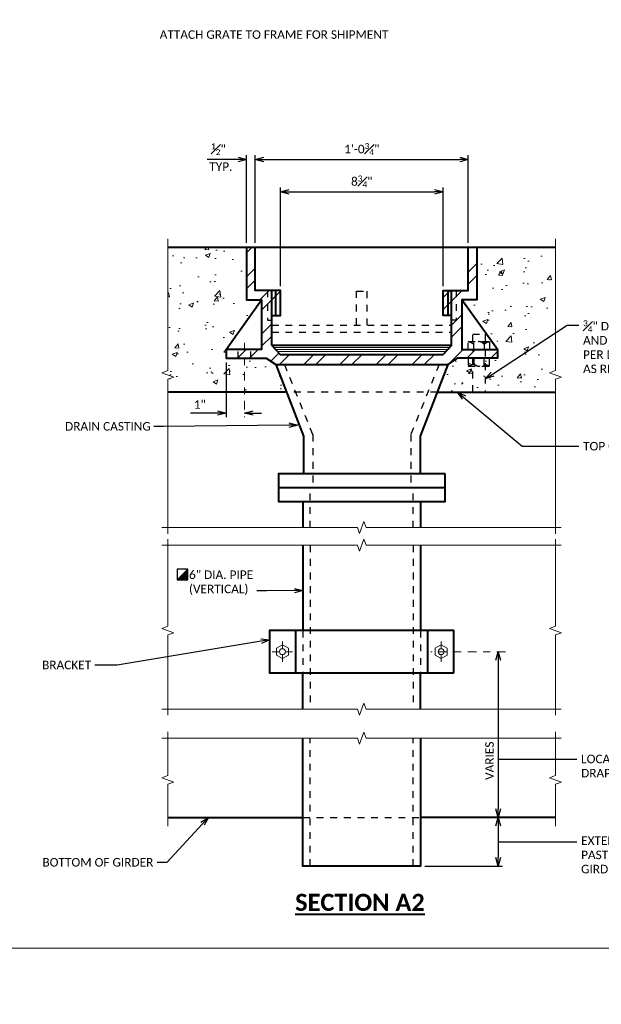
# Model space of a CAD drawing. Extents: x -14.1 to 19.1, y -35.4 to -13.6.
# Tile 5 of 7: x 0.4 to 8.9, y -35.4 to -21. Entities that reach past the tile are written whole.
import ezdxf
from ezdxf import colors
from ezdxf.entities.mleader import LeaderData, LeaderLine
from ezdxf.math import Vec2, Vec3

# ---------------------------------------------------------------- set-up
doc = ezdxf.new("R2010")
doc.units = 0
doc.header["$MEASUREMENT"] = 0
doc.linetypes.add('Wisdot2', pattern=[0.125, 0.0625, -0.0625])
doc.linetypes.add('Wisdot4', pattern=[0.28125, 0.125, -0.0625, 0.03125, -0.0625])
for name, color, linetype, lineweight in [('B_ANNO_BREAK', 7, 'Continuous', 18), ('B_ANNO_DIM', 7, 'Continuous', 18), ('B_ANNO_SYMB', 7, 'Continuous', 18), ('B_ANNO_TEXT_TITLE', 7, 'Continuous', 40), ('B_CNTR', 1, 'Wisdot4', 18), ('B_CONC_DECK', 1, 'Continuous', 40), ('B_CONC_GIRD', 50, 'Continuous', 40), ('B_DETAIL', 7, 'Continuous', 18), ('B_DETAIL_HIDDEN', 7, 'Wisdot2', 25), ('B_DETAIL_OBJ', 7, 'Continuous', 40), ('B_STEEL_BOLT', 3, 'Continuous', 18)]:
    doc.layers.add(name, color=color, linetype=linetype, lineweight=lineweight)
doc.layers.add('B_ANNO_NOPLOT', color=47, linetype='Continuous', lineweight=18, plot=False)
doc.styles.add('Annotative', font='calibri.ttf', dxfattribs={"height": 0.0625})
doc.styles.get("Standard").update_dxf_attribs({"font": 'calibri.ttf'})
doc.styles.add('Title', font='calibrib.ttf', dxfattribs={"height": 0.125})
doc.dimstyles.new('Annotative', dxfattribs={"dimscale": 0, "dimtxt": 0.0625, "dimasz": 0.0625, "dimexe": 0.03125, "dimexo": 0.03125, "dimgap": 0.03125, "dimtad": 1, "dimdec": 3, "dimzin": 3, "dimdsep": 46, "dimlunit": 4, "dimtxsty": 'Standard', "dimblk": 'OPEN30', "dimcen": 0.03125, "dimaunit": 1, "dimadec": 0, "dimazin": 3, "dimtfac": 0.75, "dimtdec": 3, "dimtofl": 0, "dimtmove": 0, "dimatfit": 3, "dimldrblk": 'OPEN30', "dimfxl": 1, "dimtfill": 1, "dimfrac": 1, "dimtolj": 1, "dimtzin": 0, "dimarcsym": 0})
pattern_1 = [(50, (14.1218, 34.6094), (0.71726, -0.062752), [0.075, -0.825]), (355, (14.1218, 34.6094), (-0.138751, 0.752192), [0.06, -0.66]), (100.4514, (14.18155, 34.60414), (0.578509, 0.68944), [0.06374, -0.701142]), (46.1842, (14.1218, 34.8094), (1.06724, -0.16552), [0.1125, -1.2375]), (96.6356, (14.2107, 34.7956), (0.934662, 0.97412), [0.09561, -1.051714]), (351.184, (14.1218, 34.8094), (0.93466, 0.97412), [0.09, -0.99]), (21, (14.2218, 34.7594), (0.596907, -0.402619), [0.075, -0.825]), (326, (14.2218, 34.7594), (0.243315, 0.72515), [0.06, -0.66]), (71.4514, (14.2715, 34.7258), (0.840222, 0.322531), [0.06374, -0.701142]), (37.5, (14.12178, 34.60937), (0.0121599, 0.3328939), [0, -0.652, 0, -0.67, 0, -0.6625]), (7.5, (14.12178, 34.60937), (0.2630695, 0.3944117), [0, -0.382, 0, -0.637, 0, -0.2525]), (327.5, (13.89878, 34.60937), (0.5338224, -0.022555), [0, -0.25, 0, -0.78, 0, -1.035]), (317.5, (13.79878, 34.60937), (0.583186, 0.100105), [0, -0.325, 0, -0.518, 0, -0.735])]

# ---------------------------------------------------------------- blocks, each defined once
blk = doc.blocks.new('HEXNUT9')
at = {"layer": 'B_STEEL_BOLT'}
for p, q in [((-0.569, 0.329), (-0.001, 0.657)), ((-0.569, -0.328), (-0.569, 0.329)), ((-0.001, 0.657), (0.568, 0.328)), ((0.568, 0.328), (0.568, -0.328)), ((-0.001, -0.656), (-0.569, -0.328)), ((0.568, -0.328), (-0.001, -0.656))]:
    blk.add_line(p, q, dxfattribs=at)
blk = doc.blocks.new('_Open30')
at = {"color": 0, "linetype": 'ByBlock', "lineweight": -2}
for p, q in [((-1, 0.27), (0, 0)), ((0, 0), (-1, -0.27)), ((0, 0), (-1, 0))]:
    blk.add_line(p, q, dxfattribs=at)
blk = doc.blocks.new('*D54')
at = {"layer": 'B_ANNO_DIM', "color": 0, "lineweight": -2, "transparency": 16777216}
for p, q in [((3.867, -24.274), (3.867, -22.991)), ((3.992, -23.053), (6.864, -23.053)), ((6.989, -24.274), (6.989, -22.991))]:
    blk.add_line(p, q, dxfattribs=at)
at = {"layer": 'Defpoints', "color": 0, "transparency": 16777216}
for p in [(6.989, -23.053), (3.867, -24.337), (6.989, -24.337)]:
    blk.add_point(p, dxfattribs=at)
at = {"layer": 'B_ANNO_DIM', "color": 0, "lineweight": -2, "transparency": 16777216, "xscale": 0.1250000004, "yscale": 0.1250000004, "zscale": 0.1250000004, "rotation": 180}
blk.add_blockref('_Open30', (3.867, -23.053), dxfattribs=at)
at = {"layer": 'B_ANNO_DIM', "color": 0, "lineweight": -2, "transparency": 16777216, "xscale": 0.1250000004, "yscale": 0.1250000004, "zscale": 0.1250000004}
blk.add_blockref('_Open30', (6.989, -23.053), dxfattribs=at)
at = {"layer": 'B_ANNO_DIM', "color": 0, "transparency": 16777216, "insert": (5.428, -22.901), "char_height": 0.125, "attachment_point": 5, "bg_fill": 3, "box_fill_scale": 1.25, "bg_fill_color": 256, "bg_fill_true_color": 13158600, "bg_fill_transparency": 0}
blk.add_mtext('\\A1;1\'-0{\\H0.7x;\\S3#4;}"', dxfattribs=at)
blk = doc.blocks.new('*D55')
at = {"layer": 'B_ANNO_DIM', "color": 0, "lineweight": -2, "transparency": 16777216}
for p, q in [((4.237, -24.91), (4.237, -23.466)), ((6.619, -24.91), (6.619, -23.466)), ((4.362, -23.528), (6.494, -23.528))]:
    blk.add_line(p, q, dxfattribs=at)
at = {"layer": 'Defpoints', "color": 0, "transparency": 16777216}
for p in [(6.619, -23.528), (4.237, -24.973), (6.619, -24.973)]:
    blk.add_point(p, dxfattribs=at)
at = {"layer": 'B_ANNO_DIM', "color": 0, "lineweight": -2, "transparency": 16777216, "xscale": 0.1250000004, "yscale": 0.1250000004, "zscale": 0.1250000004, "rotation": 180}
blk.add_blockref('_Open30', (4.237, -23.528), dxfattribs=at)
at = {"layer": 'B_ANNO_DIM', "color": 0, "lineweight": -2, "transparency": 16777216, "xscale": 0.1250000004, "yscale": 0.1250000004, "zscale": 0.1250000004}
blk.add_blockref('_Open30', (6.619, -23.528), dxfattribs=at)
at = {"layer": 'B_ANNO_DIM', "color": 0, "transparency": 16777216, "insert": (5.428, -23.376), "char_height": 0.125, "attachment_point": 5, "bg_fill": 3, "box_fill_scale": 1.25, "bg_fill_color": 256, "bg_fill_true_color": 13158600, "bg_fill_transparency": 0}
blk.add_mtext('\\A1;8{\\H0.7x;\\S3#4;}"', dxfattribs=at)
blk = doc.blocks.new('*D56')
at = {"layer": 'B_ANNO_DIM', "color": 0, "lineweight": -2, "transparency": 16777216}
for p, q in [((3.615, -23.053), (3.162, -23.053)), ((3.74, -24.274), (3.74, -22.991)), ((3.992, -23.053), (4.117, -23.053))]:
    blk.add_line(p, q, dxfattribs=at)
at = {"layer": 'Defpoints', "color": 0, "transparency": 16777216}
for p in [(3.867, -23.053), (3.867, -23.053), (3.74, -24.337)]:
    blk.add_point(p, dxfattribs=at)
at = {"layer": 'B_ANNO_DIM', "color": 0, "lineweight": -2, "transparency": 16777216, "xscale": 0.1250000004, "yscale": 0.1250000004, "zscale": 0.1250000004}
blk.add_blockref('_Open30', (3.74, -23.053), dxfattribs=at)
at = {"layer": 'B_ANNO_DIM', "color": 0, "lineweight": -2, "transparency": 16777216, "xscale": 0.1250000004, "yscale": 0.1250000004, "zscale": 0.1250000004, "rotation": 180}
blk.add_blockref('_Open30', (3.867, -23.053), dxfattribs=at)
at = {"layer": 'B_ANNO_DIM', "color": 0, "transparency": 16777216, "insert": (3.326, -22.903), "char_height": 0.125, "attachment_point": 5}
blk.add_mtext('\\A1;{\\H0.7x;\\S1#2;}"', dxfattribs=at)
blk = doc.blocks.new('*D57')
at = {"layer": 'B_ANNO_DIM', "color": 0, "lineweight": -2, "transparency": 16777216}
for p, q in [((3.44, -26.028), (3.44, -26.832)), ((3.315, -26.769), (2.918, -26.769)), ((3.834, -26.769), (3.959, -26.769))]:
    blk.add_line(p, q, dxfattribs=at)
at = {"layer": 'Defpoints', "color": 0, "transparency": 16777216}
for p in [(3.44, -25.966), (3.709, -26.769), (3.709, -26.769)]:
    blk.add_point(p, dxfattribs=at)
at = {"layer": 'B_ANNO_DIM', "color": 0, "lineweight": -2, "transparency": 16777216, "xscale": 0.1250000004, "yscale": 0.1250000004, "zscale": 0.1250000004}
blk.add_blockref('_Open30', (3.44, -26.769), dxfattribs=at)
at = {"layer": 'B_ANNO_DIM', "color": 0, "lineweight": -2, "transparency": 16777216, "xscale": 0.1250000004, "yscale": 0.1250000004, "zscale": 0.1250000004, "rotation": 180}
blk.add_blockref('_Open30', (3.709, -26.769), dxfattribs=at)
at = {"layer": 'B_ANNO_DIM', "color": 0, "transparency": 16777216, "insert": (3.054, -26.644), "char_height": 0.125, "attachment_point": 5, "bg_fill": 3, "box_fill_scale": 1.25, "bg_fill_color": 256, "bg_fill_true_color": 13158600, "bg_fill_transparency": 0}
blk.add_mtext('\\A1;{\\H1x;1"}', dxfattribs=at)
blk = doc.blocks.new('*D58')
at = {"layer": 'B_ANNO_DIM', "color": 0, "lineweight": -2, "transparency": 16777216}
blk.add_line((7.428, -30.391), (7.428, -32.57), dxfattribs=at)
at = {"layer": 'Defpoints', "color": 0, "transparency": 16777216}
for p in [(7.428, -30.266), (7.428, -32.695), (7.428, -32.695)]:
    blk.add_point(p, dxfattribs=at)
at = {"layer": 'B_ANNO_DIM', "color": 0, "lineweight": -2, "transparency": 16777216, "xscale": 0.1250000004, "yscale": 0.1250000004, "zscale": 0.1250000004}
for p, rotation in [((7.428, -30.266), 90), ((7.428, -32.695), 270)]:
    blk.add_blockref('_Open30', p, dxfattribs=dict(at, rotation=rotation))
at = {"layer": 'B_ANNO_DIM', "color": 0, "transparency": 16777216, "insert": (7.301, -31.864), "char_height": 0.125, "attachment_point": 5, "rotation": 90, "bg_fill": 3, "box_fill_scale": 1.25, "bg_fill_color": 256, "bg_fill_true_color": 13158600, "bg_fill_transparency": 0}
blk.add_mtext('\\A1;VARIES', dxfattribs=at)
blk = doc.blocks.new('SYM1')
at = {"layer": 'B_DETAIL_OBJ', "linetype": 'Continuous'}
blk.add_hatch(color=256, dxfattribs=at).paths.add_polyline_path([(-0.102144, -0.107502), (0.096672, -0.107502), (0.096672, 0.091542)])
at = {"layer": 'B_DETAIL_OBJ', "lineweight": 25, "flags": 128}
for points in [[(-0.102144, -0.107502), (0.096672, -0.107502), (0.096672, 0.091542), (-0.102144, 0.091542), (-0.102144, -0.107502)], [(-0.102144, -0.107502), (0.096672, -0.107502), (0.096672, 0.091542), (-0.102144, -0.107502)]]:
    blk.add_lwpolyline(points, dxfattribs=at)
blk = doc.blocks.new('AnonymousCell')
at = {"layer": 'B_ANNO_SYMB'}
h = blk.add_hatch(dxfattribs=at)
h.set_pattern_fill('USER', color=256, scale=2.736e-05, angle=45, style=0, pattern_type=0)
h.set_pattern_definition([(45, (0.038347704, -0.05693275), (-1.93464415e-05, 1.93464415e-05), [])])
h.paths.add_polyline_path([(-0.099, -0.099), (0.099, -0.099), (0.099, 0.1)])
at = {"layer": 'B_ANNO_SYMB', "flags": 128}
blk.add_lwpolyline([(-0.099, -0.099), (0.099, -0.099), (0.099, 0.1), (-0.099, -0.099)], dxfattribs=at)
at = {"layer": 'B_ANNO_SYMB'}
blk.add_blockref('SYM1', (0.003, 0.008), dxfattribs=at)
blk = doc.blocks.new('_None')
blk = doc.blocks.new('*D60')
at = {"layer": 'B_ANNO_DIM', "color": 0, "lineweight": -2, "transparency": 16777216}
for p, q in [((7.428, -32.82), (7.428, -33.284)), ((6.352, -33.409), (7.49, -33.409))]:
    blk.add_line(p, q, dxfattribs=at)
at = {"layer": 'Defpoints', "color": 0, "transparency": 16777216}
for p in [(7.428, -32.695), (6.29, -33.409), (7.428, -33.409)]:
    blk.add_point(p, dxfattribs=at)
at = {"layer": 'B_ANNO_DIM', "color": 0, "lineweight": -2, "transparency": 16777216, "xscale": 0.1250000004, "yscale": 0.1250000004, "zscale": 0.1250000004}
for p, rotation in [((7.428, -32.695), 90), ((7.428, -33.409), 270)]:
    blk.add_blockref('_Open30', p, dxfattribs=dict(at, rotation=rotation))
at = {"layer": 'B_ANNO_DIM', "color": 0, "transparency": 16777216, "insert": (7.303, -33.052), "char_height": 0.125, "attachment_point": 5, "rotation": 90, "bg_fill": 3, "box_fill_scale": 1.25, "bg_fill_color": 256, "bg_fill_true_color": 13158600, "bg_fill_transparency": 0}
blk.add_mtext('\\A1;{\\H1x; }', dxfattribs=at)
blk = doc.blocks.new('INS_DRAINGC-IN_BASE')
at = {"layer": 'B_DETAIL'}
h = blk.add_hatch(dxfattribs=at)
h.set_pattern_fill('AR-CONC', color=256, scale=0.1)
h.set_pattern_definition(pattern_1)
h.paths.add_polyline_path([(18.0815, 9.4987), (17.8615, 9.4987), (17.8615, 10.2727), (16.7085, 10.2727), (16.7085, 8.4628), (16.6208, 8.4309), (16.7961, 8.3671), (16.7085, 8.3352), (16.7085, 8.1477), (18.4441, 8.1477), (18.2885, 8.5517), (18.1505, 8.6437), (17.5615, 8.6437), (17.5615, 8.7707)])
h = blk.add_hatch(dxfattribs=at)
h.set_pattern_fill('ANSI32', color=256)
h.set_pattern_definition([(45, (15.4745, 46.8898), (-0.265165, 0.265165), []), (45, (15.6513, 46.8898), (-0.265165, 0.265165), [])])
h.paths.add_polyline_path([(18.3585, 9.6367), (17.9885, 9.6367), (17.9885, 10.2727), (17.8615, 10.2727), (17.8615, 9.4987), (18.0815, 9.4987), (18.0815, 8.7707), (17.5615, 8.7707), (17.5615, 8.6437), (18.1505, 8.6437), (18.2885, 8.5517), (20.8105, 8.5517), (20.9485, 8.6437), (21.5375, 8.6437), (21.5375, 8.7707), (21.0175, 8.7707), (21.0175, 9.4987), (21.2375, 9.4987), (21.2375, 10.2727), (21.1105, 10.2727), (21.1105, 9.6367), (20.7405, 9.6367), (20.7405, 9.2677), (20.8675, 9.2677), (20.8675, 8.8287), (20.7453, 8.6997), (18.3536, 8.6997), (18.2315, 8.8287), (18.2315, 9.2677), (18.3585, 9.2677)])
h = blk.add_hatch(dxfattribs=at)
h.set_pattern_fill('AR-CONC', color=256, scale=0.1)
h.set_pattern_definition(pattern_1)
h.paths.add_polyline_path([(21.0175, 9.4987), (21.2375, 9.4987), (21.2375, 10.2727), (22.3905, 10.2727), (22.3905, 8.4628), (22.4781, 8.4309), (22.3028, 8.3671), (22.3905, 8.3352), (22.3905, 8.1477), (20.6548, 8.1477), (20.8105, 8.5517), (20.9485, 8.6437), (21.5375, 8.6437), (21.5375, 8.7707)])
at = {"layer": 'B_ANNO_BREAK', "flags": 128}
for points in [[(16.7085, 6.069), (16.7085, 8.3352), (16.7961, 8.3671), (16.6208, 8.4309), (16.7085, 8.4628), (16.7085, 10.3921)], [(22.3905, 6.069), (22.3905, 8.3352), (22.4781, 8.3671), (22.3028, 8.4309), (22.3905, 8.4628), (22.3905, 10.3921)], [(16.6194, 6.1627), (19.4857, 6.1627), (19.5176, 6.0751), (19.5814, 6.2504), (19.6133, 6.1627), (22.4737, 6.1627)], [(16.6194, 5.9027), (19.4857, 5.9027), (19.5176, 5.8151), (19.5814, 5.9904), (19.6133, 5.9027), (22.4737, 5.9027)], [(16.7085, 3.4141), (16.7085, 4.5879), (16.7961, 4.6197), (16.6208, 4.6835), (16.7085, 4.7154), (16.7085, 5.9933)], [(22.3905, 3.4141), (22.3905, 4.5879), (22.4781, 4.6197), (22.3028, 4.6835), (22.3905, 4.7154), (22.3905, 5.9933)], [(16.6194, 3.5007), (19.4857, 3.5007), (19.5176, 3.4131), (19.5814, 3.5884), (19.6133, 3.5007), (22.4737, 3.5007)], [(16.6194, 3.0777), (19.4857, 3.0777), (19.5176, 2.9901), (19.5814, 3.1654), (19.6133, 3.0777), (22.4737, 3.0777)], [(16.7085, 1.7871), (16.7085, 2.4012), (16.7961, 2.4331), (16.6208, 2.4969), (16.7085, 2.5288), (16.7085, 3.1705)], [(22.3905, 1.7871), (22.3905, 2.4012), (22.4781, 2.4331), (22.3028, 2.4969), (22.3905, 2.5288), (22.3905, 3.1705)]]:
    blk.add_lwpolyline(points, dxfattribs=at)
at = {"layer": 'B_ANNO_NOPLOT', "flags": 128}
blk.add_lwpolyline([(0, 0), (0, 21), (26.994, 21), (26.994, 19.9046), (31.5, 19.9046), (31.5, 3.375), (26.3809, 3.375), (26.3809, 0)], close=True, dxfattribs=at)
at = {"layer": 'B_CNTR'}
for p, q in [((17.831, 8.8667), (17.831, 7.7777)), ((21.6549, 4.3432), (20.5633, 4.3432))]:
    blk.add_line(p, q, dxfattribs=at)
at = {"layer": 'B_CNTR', "ltscale": 0.5}
for p, q in [((18.386, 4.1939), (18.386, 4.4929)), ((20.7129, 4.1939), (20.7129, 4.4929)), ((18.2367, 4.3432), (18.5356, 4.3432))]:
    blk.add_line(p, q, dxfattribs=at)
at = {"layer": 'B_CONC_DECK'}
for p, q in [((16.7085, 10.2727), (22.3905, 10.2727)), ((18.4441, 8.1477), (16.7085, 8.1477)), ((20.6548, 8.1477), (22.3905, 8.1477))]:
    blk.add_line(p, q, dxfattribs=at)
at = {"layer": 'B_CONC_GIRD'}
for p, q in [((16.7085, 1.9147), (18.6875, 1.9147)), ((22.3905, 1.9147), (20.4115, 1.9147))]:
    blk.add_line(p, q, dxfattribs=at)
at = {"layer": 'B_DETAIL'}
for p, q in [((18.2599, 8.7987), (20.8391, 8.7987)), ((18.2845, 8.7727), (20.8144, 8.7727)), ((18.3157, 8.7397), (20.7832, 8.7397))]:
    blk.add_line(p, q, dxfattribs=at)
at = {"layer": 'B_DETAIL_HIDDEN'}
for p, q in [((18.1665, 9.6357), (18.1665, 9.2007)), ((19.4745, 9.1287), (19.4745, 9.6257)), ((19.6245, 9.6257), (19.6245, 9.1287)), ((20.9325, 9.6357), (20.9325, 9.2007)), ((18.2315, 9.1287), (20.8675, 9.1287)), ((18.2315, 9.0247), (20.8675, 9.0247)), ((18.4155, 8.5517), (18.8315, 7.5237)), ((20.6835, 8.5517), (20.2675, 7.5237)), ((20.6548, 8.1477), (18.4441, 8.1477)), ((18.8315, 7.5237), (18.8315, 6.7482)), ((20.2675, 7.5237), (20.2675, 6.7482)), ((18.7945, 6.1627), (18.7945, 6.7482)), ((20.3045, 6.1627), (20.3045, 6.7482)), ((18.7945, 5.9027), (18.7945, 3.5007)), ((20.3045, 5.9027), (20.3045, 3.5007)), ((18.6875, 4.6497), (18.6875, 4.0397)), ((20.4115, 4.6497), (20.4115, 4.0397)), ((18.7945, 1.2007), (18.7945, 3.0777)), ((20.3045, 1.2007), (20.3045, 3.0777)), ((18.6875, 1.9147), (20.4115, 1.9147))]:
    blk.add_line(p, q, dxfattribs=at)
at = {"layer": 'B_DETAIL_HIDDEN', "ltscale": 0.5}
for p, q in [((19.4745, 9.6257), (19.6245, 9.6257)), ((21.1755, 8.9978), (21.3605, 8.9978)), ((21.1755, 8.8865), (21.1755, 8.9978)), ((21.3605, 8.9978), (21.3605, 8.8865)), ((21.1755, 8.1477), (21.1755, 8.7707)), ((21.3605, 8.7707), (21.3605, 8.1477))]:
    blk.add_line(p, q, dxfattribs=at)
at = {"layer": 'B_DETAIL_HIDDEN', "ltscale": 0.25}
for p, q in [((18.1665, 9.2007), (18.2315, 9.2007)), ((20.9325, 9.2007), (20.8675, 9.2007)), ((21.1118, 8.8865), (21.4221, 8.8865)), ((21.1118, 8.7703), (21.1118, 8.8865)), ((21.1917, 8.7703), (21.1917, 8.8865)), ((21.3422, 8.8865), (21.3422, 8.7703)), ((21.4221, 8.8865), (21.4221, 8.7703)), ((21.1118, 8.6437), (21.1118, 8.5276)), ((21.1118, 8.5276), (21.4221, 8.5276)), ((21.1917, 8.6437), (21.1917, 8.5276)), ((21.3422, 8.5276), (21.3422, 8.6437)), ((21.4221, 8.5276), (21.4221, 8.6437))]:
    blk.add_line(p, q, dxfattribs=at)
for centre, start, end in [((21.267, 8.7936), 36.0804, 143.9196), ((21.267, 8.6205), 216.0804, 323.9196)]:
    blk.add_arc(centre, 0.0927, start, end, dxfattribs=at)
for centre, major_axis, start_param, end_param in [((21.0227, 8.6357), (0.2856, 0), 0.9360337, 1.2523275), ((21.5112, 8.6357), (-0.2856, 0), 5.0308578, 5.3471517)]:
    blk.add_ellipse(centre, major_axis=major_axis, ratio=0.924121, start_param=start_param, end_param=end_param, dxfattribs=at)
at = {"layer": 'B_DETAIL_HIDDEN', "ltscale": 0.25, "extrusion": (0, 0, -1)}
for centre, major_axis, start_param, end_param in [((21.0227, 8.7784), (0.2856, 0), 0.9360337, 1.2523275), ((21.5112, 8.7784), (-0.2856, 0), 5.0308578, 5.3471517)]:
    blk.add_ellipse(centre, major_axis=major_axis, ratio=0.924121, start_param=start_param, end_param=end_param, dxfattribs=at)
at = {"layer": 'B_DETAIL_OBJ'}
for p, q in [((18.2315, 8.8287), (18.2315, 9.6367)), ((18.2855, 9.6357), (18.2855, 9.2677)), ((20.8135, 9.6357), (20.8135, 9.2677)), ((20.8675, 8.8287), (20.8675, 9.6367)), ((17.5615, 8.7707), (18.0815, 9.4987)), ((21.5375, 8.7707), (21.0175, 9.4987)), ((20.8675, 8.8287), (18.2315, 8.8287)), ((18.2315, 8.8287), (18.3536, 8.6997)), ((20.8675, 8.8287), (20.7453, 8.6997)), ((18.3536, 8.6997), (20.7453, 8.6997)), ((18.2885, 8.5517), (20.8105, 8.5517)), ((18.3265, 6.7482), (20.7725, 6.7482)), ((18.6875, 6.5457), (18.6875, 6.1627)), ((20.4115, 6.5457), (20.4115, 6.1627)), ((18.6875, 5.9027), (18.6875, 4.6497)), ((20.4115, 5.9027), (20.4115, 4.6497)), ((18.5815, 4.0347), (18.5815, 4.6517)), ((20.5175, 4.0347), (20.5175, 4.6517)), ((18.6875, 3.5007), (18.6875, 4.0397)), ((20.4115, 3.5007), (20.4115, 4.0397))]:
    blk.add_line(p, q, dxfattribs=at)
at = {"layer": 'B_DETAIL_OBJ', "flags": 128}
for points in [[(17.8615, 10.2727), (17.8615, 9.4987), (18.0815, 9.4987), (18.0815, 8.7707), (17.5615, 8.7707), (17.5615, 8.6437), (18.1505, 8.6437), (18.2885, 8.5517), (18.6935, 7.5007), (18.6935, 6.9507)], [(18.2315, 9.2677), (18.3585, 9.2677), (18.3585, 9.6367), (17.9885, 9.6367), (17.9885, 10.2727)], [(20.8675, 9.2677), (20.7405, 9.2677), (20.7405, 9.6367), (21.1105, 9.6367), (21.1105, 10.2727)], [(20.4115, 3.0777), (20.4115, 1.2007), (18.6875, 1.2007), (18.6875, 3.0777)]]:
    blk.add_lwpolyline(points, dxfattribs=at)
at = {"layer": 'B_DETAIL_OBJ'}
blk.add_lwpolyline([(21.2375, 10.2727), (21.2375, 9.4987), (21.0175, 9.4987), (21.0175, 8.7707), (21.5375, 8.7707), (21.5375, 8.6437), (20.9485, 8.6437), (20.8105, 8.5517), (20.4055, 7.5007), (20.4055, 6.9507)], dxfattribs=at)
at = {"layer": 'B_DETAIL_OBJ', "flags": 128}
for points in [[(20.7725, 6.9507), (18.3265, 6.9507), (18.3265, 6.5457), (20.7725, 6.5457)], [(20.9005, 4.0347), (20.9005, 4.6517), (18.1985, 4.6517), (18.1985, 4.0347)]]:
    blk.add_lwpolyline(points, close=True, dxfattribs=at)
at = {"layer": 'B_STEEL_BOLT'}
for centre in [(18.386, 4.3432), (20.7129, 4.3432)]:
    blk.add_circle(centre, 0.0434, dxfattribs=at)
at = {"layer": 'B_ANNO_SYMB', "color": 7, "linetype": 'Continuous', "lineweight": 18, "xscale": 0.7838727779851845, "yscale": 0.7838727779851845, "zscale": 0.7838727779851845}
blk.add_blockref('AnonymousCell', (16.9216, 5.4741), dxfattribs=at)
at = {"layer": 'B_STEEL_BOLT', "yscale": 0.154241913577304, "zscale": 0.154241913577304}
for p, xscale in [((18.386, 4.3432), 0.154241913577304), ((20.7129, 4.3432), -0.154241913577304)]:
    blk.add_blockref('HEXNUT9', p, dxfattribs=dict(at, xscale=xscale))
at = {"layer": 'B_ANNO_DIM', "style": 'Annotative'}
blk.add_attdef('BAR1', (5.9118, 20.2873), '', height=0.125, dxfattribs=at)
at = {"layer": 'B_ANNO_TEXT_TITLE', "insert": (18.5733, 0.7952), "char_height": 0.25, "width": 3.439633, "attachment_point": 1, "style": 'Title'}
blk.add_mtext('{\\LSECTION A2}', dxfattribs=at)
at = {"layer": 'B_DETAIL_OBJ', "char_height": 0.125, "width": 3.75544, "attachment_point": 1, "style": 'Annotative'}
for s, insert in [('ATTACH GRATE TO FRAME FOR SHIPMENT', (16.587, 13.4488)), ('TYP.', (17.3139, 11.5134))]:
    blk.add_mtext(s, dxfattribs=dict(at, insert=insert))
at = {"layer": 'B_ANNO_DIM'}
ml = blk.add_multileader_mtext('Standard', dxfattribs=at)
ml.set_content('\\A1;{\\H0.7x;\\S3#4;}" DIA. ADJUSTING BOLT\\PAND 2 NUTS - 4 REQ\'D\\PPER DRAIN, LENGTH\\PAS REQ\'D', color=256)
ml.set_leader_properties()
ml.set_arrow_properties(name='OPEN30')
ml.build(insert=Vec2(0, 0))
ml.multileader.update_dxf_attribs({"text_right_attachment_type": 3, "dogleg_length": 0.0625, "arrow_head_size": 0.125, "scale": 2})
ctx = ml.context
ctx.base_point, ctx.scale, ctx.char_height, ctx.arrow_head_size, ctx.landing_gap_size, ctx.plane_origin = Vec3(22.7309, 9.129), 2, 0.125, 0.125, 0.0625, Vec3(21.3605, 8.3416)
ctx.right_attachment = 3
notes = []
notes.append((ctx, [(0, (1, 1, 0), (22.6059, 9.129), (1, 0), 0.125, [(0, [(21.3605, 8.3416), (22.5615, 9.129), (22.5797, 9.129)], 0, [])])]))
ctx.mtext.insert, ctx.mtext.flow_direction = Vec3(22.7934, 9.2007), 5
ml = blk.add_multileader_mtext('Standard', dxfattribs=at)
ml.set_content('\\A1;TOP OF FORM BOARDS', color=256)
ml.set_leader_properties()
ml.set_arrow_properties(name='OPEN30')
ml.build(insert=Vec2(0, 0))
ml.multileader.update_dxf_attribs({"text_right_attachment_type": 3, "dogleg_length": 0.0625, "arrow_head_size": 0.125, "scale": 2})
ctx = ml.context
ctx.base_point, ctx.scale, ctx.char_height, ctx.arrow_head_size, ctx.landing_gap_size, ctx.plane_origin = Vec3(22.7309, 7.3535), 2, 0.125, 0.125, 0.0625, Vec3(21.3605, 6.5662)
ctx.right_attachment = 3
notes.append((ctx, [(0, (1, 1, 0), (22.6059, 7.3535), (1, 0), 0.125, [(0, [(20.951, 8.1477), (21.9011, 7.3535), (22.5797, 7.3535)], 0, [])])]))
ctx.mtext.insert, ctx.mtext.flow_direction = Vec3(22.7934, 7.417), 5
ml = blk.add_multileader_mtext('Standard', dxfattribs=at)
ml.set_content('6" DIA. PIPE\\P(VERTICAL)', color=256)
ml.set_leader_properties()
ml.set_arrow_properties(name='OPEN30')
ml.build(insert=Vec2(0, 0))
ml.multileader.update_dxf_attribs({"text_right_attachment_type": 3, "dogleg_length": 0.0625, "arrow_head_size": 0.125, "scale": 2})
ctx = ml.context
ctx.base_point, ctx.scale, ctx.char_height, ctx.arrow_head_size, ctx.landing_gap_size, ctx.plane_origin = Vec3(16.9539, 5.4545), 2, 0.125, 0.125, 0.0625, Vec3(20.1149, 5.2528)
ctx.right_attachment = 3
notes.append((ctx, [(0, (1, 1, 0), (18.1347, 5.2336), (-1, 0), 0.125, [(0, [(18.6875, 5.2388), (18.1507, 5.2336), (18.1415, 5.2336)], 0, [])])]))
ctx.mtext.insert, ctx.mtext.flow_direction = Vec3(17.0164, 5.5336), 5
ml = blk.add_multileader_mtext('Standard', dxfattribs=at)
ml.set_content('BRACKET', color=256)
ml.set_leader_properties()
ml.set_arrow_properties(name='OPEN30')
ml.build(insert=Vec2(0, 0))
ml.multileader.update_dxf_attribs({"text_right_attachment_type": 3, "dogleg_length": 0.0625, "arrow_head_size": 0.125, "scale": 2})
ctx = ml.context
ctx.base_point, ctx.scale, ctx.char_height, ctx.arrow_head_size, ctx.landing_gap_size, ctx.plane_origin = Vec3(14.8003, 4.1478), 2, 0.125, 0.125, 0.0625, Vec3(17.74, 4.166)
ctx.right_attachment = 3
notes.append((ctx, [(0, (1, 1, 0), (15.7598, 4.1468), (-1, 0), 0.125, [(0, [(18.1985, 4.5177), (15.965, 4.1468), (15.7666, 4.1468)], 0, [])])]))
ctx.mtext.insert, ctx.mtext.flow_direction = Vec3(14.8628, 4.2111), 5
ml = blk.add_multileader_mtext('Standard', dxfattribs=at)
ml.set_content('BOTTOM OF GIRDER', color=256)
ml.set_leader_properties()
ml.set_arrow_properties(name='OPEN30')
ml.build(insert=Vec2(0, 0))
ml.multileader.update_dxf_attribs({"text_right_attachment_type": 3, "dogleg_length": 0.0625, "arrow_head_size": 0.125, "scale": 2})
ctx = ml.context
ctx.base_point, ctx.scale, ctx.char_height, ctx.arrow_head_size, ctx.landing_gap_size, ctx.plane_origin = Vec3(14.8059, 1.2562), 2, 0.125, 0.125, 0.0625, Vec3(18.6553, 1.2741)
ctx.right_attachment = 3
notes.append((ctx, [(0, (1, 1, 0), (16.675, 1.2549), (-1, 0), 0.125, [(0, [(17.3006, 1.9147), (16.6911, 1.2549), (16.6818, 1.2549)], 0, [])])]))
ctx.mtext.insert, ctx.mtext.flow_direction = Vec3(14.8684, 1.3196), 5
for ctx, leaders in notes:
    for number, flags, end, landing, length, lines in leaders:
        leader = LeaderData()
        leader.index, (leader.has_last_leader_line, leader.has_dogleg_vector, leader.attachment_direction) = number, flags
        leader.last_leader_point, leader.dogleg_vector, leader.dogleg_length = Vec3(end), Vec3(landing), length
        for number, points, colour, breaks in lines:
            line = LeaderLine()
            line.index, line.vertices, line.color, line.breaks = number, Vec3.list(points), colors.encode_raw_color(colour), breaks
            leader.lines.append(line)
        ctx.leaders.append(leader)
dim = blk.add_linear_dim(base=(21.1105, 11.556), p1=(17.9885, 10.2727), p2=(21.1105, 10.2727), text='1\'-0{\\H0.7x;\\S3#4;}"', dimstyle='Annotative', dxfattribs=at)
dim.commit()
dim.dimension.update_dxf_attribs({"geometry": '*D54', "text_midpoint": (19.5495, 11.7082), "insert": (14.1218, 34.6094)})
dim = blk.add_linear_dim(base=(17.831, 7.8402), p1=(17.5615, 8.6437), p2=(17.831, 7.8402), text='{\\H1x;1"}', dimstyle='Annotative', dxfattribs=at)
dim.commit()
dim.dimension.update_dxf_attribs({"geometry": '*D57', "text_midpoint": (17.1754, 7.8402), "dimtype": 128, "insert": (14.1218, 34.6094)})
dim = blk.add_linear_dim(base=(21.5496, 1.9147), p1=(21.5496, 4.3432), p2=(21.5496, 1.9147), angle=90, text='VARIES', dimstyle='Annotative', dxfattribs=at)
dim.commit()
dim.dimension.update_dxf_attribs({"geometry": '*D58', "text_midpoint": (21.5496, 2.7458), "dimtype": 128, "insert": (14.1218, 34.6094)})
at = {"layer": 'B_DETAIL_HIDDEN'}
for p, q in [((17.7385, 8.6437), (17.7385, 8.7707)), ((17.9235, 8.6437), (17.9235, 8.7707))]:
    blk.add_line(p, q, dxfattribs=at)
at = {"layer": 'B_ANNO_DIM'}
dim = blk.add_linear_dim(base=(17.9885, 11.556), p1=(17.8615, 10.2727), p2=(17.9885, 11.556), text='{\\H0.7x;\\S1#2;}"', dimstyle='Annotative', override={"dimtfill": 0}, dxfattribs=at)
dim.commit()
dim.dimension.update_dxf_attribs({"geometry": '*D56', "text_midpoint": (17.4474, 11.556), "dimtype": 128, "insert": (14.1218, 34.6094)})
dim = blk.add_linear_dim(base=(20.7405, 11.0812), p1=(18.3585, 9.6367), p2=(20.7405, 9.6367), text='8{\\H0.7x;\\S3#4;}"', dimstyle='Annotative', dxfattribs=at)
dim.commit()
dim.dimension.update_dxf_attribs({"geometry": '*D55', "text_midpoint": (19.5495, 11.2334), "insert": (14.1218, 34.6094)})
ml = blk.add_multileader_mtext('Standard', dxfattribs=at)
ml.set_content('DRAIN CASTING', color=256)
ml.set_leader_properties()
ml.set_arrow_properties(name='OPEN30')
ml.build(insert=Vec2(0, 0))
ml.multileader.update_dxf_attribs({"text_right_attachment_type": 3, "dogleg_length": 0.0625, "arrow_head_size": 0.125, "scale": 2})
ctx = ml.context
ctx.base_point, ctx.scale, ctx.char_height, ctx.arrow_head_size, ctx.landing_gap_size, ctx.plane_origin = Vec3(15.1372, 7.6447), 2, 0.125, 0.125, 0.0625, Vec3(18.6063, 7.6627)
ctx.right_attachment = 3
notes = []
notes.append((ctx, [(0, (1, 1, 0), (16.626, 7.6435), (-1, 0), 0.125, [(0, [(18.6063, 7.6627), (16.6421, 7.6435), (16.6328, 7.6435)], 0, [])])]))
ctx.mtext.insert, ctx.mtext.flow_direction = Vec3(15.1997, 7.7082), 5
ml = blk.add_multileader_mtext('Standard', dxfattribs=at)
ml.set_content('LOCATE HOLES TO AVOID\\PDRAPED STRANDS', color=256)
ml.set_leader_properties()
ml.set_arrow_properties(name='NONE')
ml.build(insert=Vec2(0, 0))
ml.multileader.update_dxf_attribs({"text_right_attachment_type": 3, "dogleg_length": 0.0625, "arrow_head_size": 0.125, "scale": 2})
ctx = ml.context
ctx.base_point, ctx.scale, ctx.char_height, ctx.arrow_head_size, ctx.landing_gap_size, ctx.plane_origin = Vec3(22.7022, 2.7707), 2, 0.125, 0.125, 0.0625, Vec3(21.5496, 2.7707)
ctx.right_attachment = 3
notes.append((ctx, [(0, (1, 1, 0), (22.5772, 2.7707), (1, 0), 0.125, [(0, [(21.5496, 2.7707), (22.5423, 2.7707), (22.5607, 2.7707)], 0, [])])]))
ctx.mtext.insert, ctx.mtext.flow_direction = Vec3(22.7647, 2.8342), 5
for ctx, leaders in notes:
    for number, flags, end, landing, length, lines in leaders:
        leader = LeaderData()
        leader.index, (leader.has_last_leader_line, leader.has_dogleg_vector, leader.attachment_direction) = number, flags
        leader.last_leader_point, leader.dogleg_vector, leader.dogleg_length = Vec3(end), Vec3(landing), length
        for number, points, colour, breaks in lines:
            line = LeaderLine()
            line.index, line.vertices, line.color, line.breaks = number, Vec3.list(points), colors.encode_raw_color(colour), breaks
            leader.lines.append(line)
        ctx.leaders.append(leader)
dim = blk.add_linear_dim(base=(21.5496, 1.2007), p1=(21.5496, 1.9147), p2=(20.4115, 1.2007), angle=90, text='{\\H1x; }', dimstyle='Annotative', dxfattribs=at)
dim.commit()
dim.dimension.update_dxf_attribs({"geometry": '*D60', "text_midpoint": (21.4246, 1.5577), "insert": (14.1218, 34.6094)})
ml = blk.add_multileader_mtext('Standard', dxfattribs=at)
ml.set_content('EXTEND DOWNSPOUT 6" MINIMUM\\PPAST BOTTOM FLANGE OF EXTERIOR\\PGIRDER (1\'-0" MAXIMUM)', color=256)
ml.set_leader_properties()
ml.set_arrow_properties(name='NONE')
ml.build(insert=Vec2(0, 0))
ml.multileader.update_dxf_attribs({"text_right_attachment_type": 3, "dogleg_length": 0.0625, "arrow_head_size": 0.125, "scale": 2})
ctx = ml.context
ctx.base_point, ctx.scale, ctx.char_height, ctx.arrow_head_size, ctx.landing_gap_size, ctx.plane_origin = Vec3(22.7022, 1.5577), 2, 0.125, 0.125, 0.0625, Vec3(21.5496, 1.5577)
ctx.right_attachment = 3
notes = []
notes.append((ctx, [(0, (1, 1, 0), (22.5772, 1.5577), (1, 0), 0.125, [(0, [(21.5496, 1.5577), (22.5423, 1.5577), (22.5607, 1.5577)], 0, [])])]))
ctx.mtext.insert, ctx.mtext.flow_direction = Vec3(22.7647, 1.6368), 5
for ctx, leaders in notes:
    for number, flags, end, landing, length, lines in leaders:
        leader = LeaderData()
        leader.index, (leader.has_last_leader_line, leader.has_dogleg_vector, leader.attachment_direction) = number, flags
        leader.last_leader_point, leader.dogleg_vector, leader.dogleg_length = Vec3(end), Vec3(landing), length
        for number, points, colour, breaks in lines:
            line = LeaderLine()
            line.index, line.vertices, line.color, line.breaks = number, Vec3.list(points), colors.encode_raw_color(colour), breaks
            leader.lines.append(line)
        ctx.leaders.append(leader)

msp = doc.modelspace()

# ---------------------------------------------------------------- block references
msp.add_blockref('INS_DRAINGC-IN_BASE', (-14.122, -34.609))

doc.saveas('drawing.dxf')
